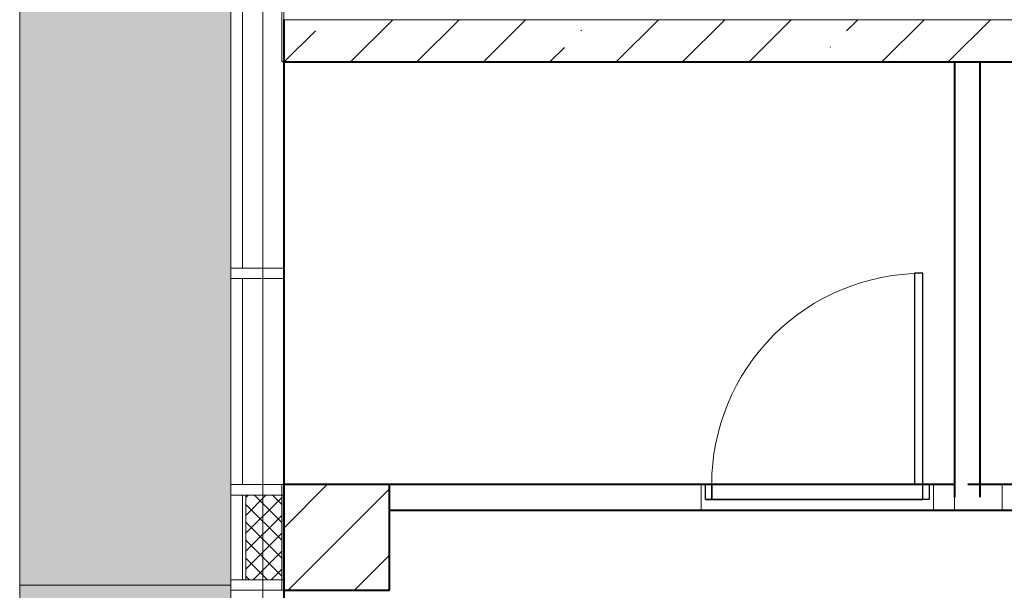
# Model space of a CAD drawing. Header units: millimetres. Extents: x 105028 to 874735, y -568483 to 191941.
# Tile 38 of 135: x 209424 to 214084, y 181459 to 184159. Entities that reach past the tile are written whole.
import ezdxf

# ---------------------------------------------------------------- set-up
doc = ezdxf.new("R2010")
doc.units = ezdxf.units.MM
doc.linetypes.add('ADSK_Штриховая_ш3 п1_5', pattern=[4.5, 3, -1.5])
doc.linetypes.add('Штрих_3_1_5_', pattern=[4.5, 3, -1.5])
doc.layers.add('_Разделитель помещений_', color=4, linetype='ADSK_Штриховая_ш3 п1_5', lineweight=40, true_color=0x00ffff)
for name, color, linetype, lineweight in [('Двери', 7, 'Continuous', 18), ('Импосты витража', 7, 'Continuous', 18), ('Несущие колонны', 7, 'Continuous', 18), ('Панели витража', 252, 'Continuous', 5), ('Перекрытия', 7, 'Continuous', 18), ('Стены', 7, 'Continuous', 18), ('Стены разрез', 7, 'Continuous', 40), ('Стены штриховка', 7, 'Continuous', 40), ('Штриховка поверхностей', 7, 'Continuous', 18)]:
    doc.layers.add(name, color=color, linetype=linetype, lineweight=lineweight)

# ---------------------------------------------------------------- blocks, each defined once
blk = doc.blocks.new('A_DOR_Door - Вн_1_Одинарная_1100x2100-2983683-К2_L01_-1_000__Задание СС')
at = {"layer": 'Двери', "lineweight": 30}
for p, q in [((-530, -60), (-530, 10)), ((-530, 10), (-500, 10)), ((-530, -60), (-530, 10)), ((-530, 10), (530, 10)), ((-500, 10), (-500, -60)), ((-500, 10), (-500, -60)), ((500, 10), (-500, 10)), ((500, 10), (500, -60)), ((530, 10), (500, 10)), ((500, -60), (500, 10)), ((530, 10), (530, -60)), ((530, 10), (530, -60)), ((-500, -60), (-530, -60)), ((530, -60), (-530, -60)), ((-500, -60), (-500, -1060)), ((-460, -60), (-500, -60)), ((-500, -60), (-500, -1060)), ((-500, -60), (500, -60)), ((-460, -1060), (-460, -60)), ((500, -60), (530, -60)), ((-500, -1060), (-460, -1060))]:
    blk.add_line(p, q, dxfattribs=at)
at = {"layer": 'Двери', "color": 8, "lineweight": 9, "true_color": 0x808080}
blk.add_arc((-500, -60), 1000, 270, 0, dxfattribs=at)
blk = doc.blocks.new('135_SLK_K2_AR_rvt-1-К2_L01_-1_000__Задание СС')
at = {"layer": 'Штриховка поверхностей', "true_color": 0xd2f9fe}
blk.add_hatch(color=7, dxfattribs=at).paths.add_polyline_path([(-12386564.2, 10011685.7), (-12386564.2, 10017410.7), (-12387564.2, 10017410.7), (-12387564.2, 10011685.7)])
at = {"layer": 'Штриховка поверхностей', "lineweight": 5, "true_color": 0xd2f9fe}
blk.add_hatch(color=7, dxfattribs=at).paths.add_polyline_path([(-12386564.2, 10008735.7), (-12386564.2, 10011685.7), (-12387564.2, 10011685.7), (-12387564.2, 10008735.7)])
at = {"layer": '_Разделитель помещений_', "linetype": 'Штрих_3_1_5_'}
for p, q in [((-12386314.2, 10014260.7), (-12386314.2, 9991010.7)), ((-12386314.2, 10014260.7), (-12386314.2, 9991010.7)), ((-12386214.2, 10014160.7), (-12379814.2, 10014160.7)), ((-12383139.2, 10014160.7), (-12383139.2, 10012100.7)), ((-12383019.2, 10012100.7), (-12383019.2, 10014160.7)), ((-12383139.2, 10012160.7), (-12385839.2, 10012160.7)), ((-12380324.2, 10012160.7), (-12383079.2, 10012160.7)), ((-12385814.2, 10012040.7), (-12380324.2, 10012040.7))]:
    blk.add_line(p, q, dxfattribs=at)
at = {"layer": 'Перекрытия'}
for p, q in [((-12387564.2, 10011685.7), (-12387564.2, 10017410.7)), ((-12387564.2, 10017410.7), (-12387564.2, 10011685.7)), ((-12386564.2, 10017410.7), (-12386564.2, 10011685.7)), ((-12386564.2, 10011685.7), (-12386564.2, 10017410.7)), ((-12386314.2, 10012160.7), (-12386314.2, 10014160.7)), ((-12386314.2, 10014160.7), (-12383139.2, 10014160.7)), ((-12383139.2, 10014160.7), (-12386314.2, 10014160.7)), ((-12386314.2, 10014160.7), (-12386314.2, 10012160.7)), ((-12386314.2, 10008760.7), (-12386314.2, 10014159.7)), ((-12386314.2, 10014159.7), (-12380804.2, 10014159.7)), ((-12380804.2, 10014159.7), (-12386314.2, 10014159.7)), ((-12386314.2, 10014159.7), (-12386314.2, 10008760.7)), ((-12383139.2, 10014160.7), (-12383139.2, 10012160.7)), ((-12383139.2, 10012160.7), (-12383139.2, 10014160.7)), ((-12383019.2, 10014160.7), (-12380804.2, 10014160.7)), ((-12383019.2, 10012160.7), (-12383019.2, 10014160.7)), ((-12383019.2, 10014160.7), (-12383019.2, 10012160.7)), ((-12380804.2, 10014160.7), (-12383019.2, 10014160.7)), ((-12383139.2, 10012160.7), (-12386314.2, 10012160.7)), ((-12386314.2, 10012160.7), (-12383139.2, 10012160.7)), ((-12380384.2, 10012160.7), (-12383019.2, 10012160.7)), ((-12383019.2, 10012160.7), (-12380384.2, 10012160.7)), ((-12387564.2, 10008735.7), (-12387564.2, 10011685.7)), ((-12387564.2, 10011685.7), (-12386564.2, 10011685.7)), ((-12386564.2, 10011685.7), (-12387564.2, 10011685.7)), ((-12387564.2, 10011685.7), (-12387564.2, 10008735.7)), ((-12386564.2, 10011685.7), (-12387564.2, 10011685.7)), ((-12387564.2, 10011685.7), (-12386564.2, 10011685.7)), ((-12386564.2, 10011685.7), (-12386564.2, 10008735.7)), ((-12386564.2, 10008735.7), (-12386564.2, 10011685.7))]:
    blk.add_line(p, q, dxfattribs=at)
at = {"layer": 'Стены'}
for p, q in [((-12383139.2, 10014160.7), (-12383139.2, 10012040.7)), ((-12383139.2, 10012040.7), (-12383139.2, 10014160.7)), ((-12383139.2, 10014160.7), (-12383019.2, 10014160.7)), ((-12383019.2, 10014160.7), (-12383139.2, 10014160.7)), ((-12383019.2, 10014160.7), (-12383019.2, 10012160.7)), ((-12383019.2, 10012160.7), (-12383019.2, 10014160.7)), ((-12385814.2, 10012160.7), (-12384339.2, 10012160.7)), ((-12384339.2, 10012160.7), (-12385814.2, 10012160.7)), ((-12385814.2, 10012040.7), (-12385814.2, 10012160.7)), ((-12385814.2, 10012160.7), (-12385814.2, 10012040.7)), ((-12384339.2, 10012160.7), (-12384339.2, 10012040.7)), ((-12384339.2, 10012040.7), (-12384339.2, 10012160.7)), ((-12383139.2, 10012160.7), (-12383239.2, 10012160.7)), ((-12383239.2, 10012160.7), (-12383139.2, 10012160.7)), ((-12383239.2, 10012040.7), (-12383239.2, 10012160.7)), ((-12383239.2, 10012160.7), (-12383239.2, 10012040.7)), ((-12383139.2, 10012160.7), (-12383139.2, 10012040.7)), ((-12383139.2, 10012160.7), (-12383139.2, 10012040.7)), ((-12383019.2, 10012160.7), (-12382914.2, 10012160.7)), ((-12382914.2, 10012160.7), (-12383019.2, 10012160.7)), ((-12382914.2, 10012160.7), (-12382914.2, 10012040.7)), ((-12382914.2, 10012040.7), (-12382914.2, 10012160.7)), ((-12385814.2, 10012040.7), (-12384339.2, 10012040.7)), ((-12384339.2, 10012040.7), (-12385814.2, 10012040.7)), ((-12383139.2, 10012040.7), (-12383239.2, 10012040.7)), ((-12383239.2, 10012040.7), (-12383139.2, 10012040.7)), ((-12383019.2, 10012040.7), (-12383139.2, 10012040.7)), ((-12383139.2, 10012040.7), (-12383019.2, 10012040.7)), ((-12383019.2, 10012040.7), (-12382914.2, 10012040.7)), ((-12382914.2, 10012040.7), (-12383019.2, 10012040.7))]:
    blk.add_line(p, q, dxfattribs=at)
at = {"layer": 'Двери', "lineweight": 18, "rotation": 180}
blk.add_blockref('A_DOR_Door - Вн_1_Одинарная_1100x2100-2983683-К2_L01_-1_000__Задание СС', (-12383789.2, 10012100.7), dxfattribs=at)
blk = doc.blocks.new('Бетон-Прямоугольная-Колонна - CLM_1 этаж_В50 F100 W4-500х500-V14-К2_L01_-1_000__Задание СС')
at = {"layer": 'Несущие колонны', "lineweight": 9}
h = blk.add_hatch(dxfattribs=at)
h.set_pattern_fill('FP_20', color=256, style=0, pattern_type=2)
h.set_pattern_definition([(45, (12386064.2, -10011910.75), (-314.308964, 314.308964), []), (45, (12386378.5, -10011910.75), (-314.308964, 314.308964), [555.625, -111.125, 3.353, -107.772])])
h.paths.add_polyline_path([(250, -250), (250, 250), (-250, 250), (-250, -250)])
at = {"layer": 'Несущие колонны', "lineweight": 40}
for p, q in [((250, 250), (-250, 250)), ((-250, 250), (-250, -250)), ((250, -250), (250, 250)), ((-250, -250), (250, -250))]:
    blk.add_line(p, q, dxfattribs=at)
at = {"layer": 'Несущие колонны'}
for p, q in [((-250, -250), (-250, 250)), ((-250, 250), (250, 250)), ((250, 250), (250, -250)), ((250, -250), (-250, -250))]:
    blk.add_line(p, q, dxfattribs=at)
blk = doc.blocks.new('135_SLK_K1-2-3_KR_rvt-1-К2_L01_-1_000__Задание СС')
at = {"layer": 'Стены разрез', "lineweight": 9}
h = blk.add_hatch(dxfattribs=at)
h.set_pattern_fill('FP_4', color=256, style=0, pattern_type=2)
h.set_pattern_definition([(45, (0, 0), (-314.308964, 314.308964), []), (45, (314.3, 0), (-314.308964, 314.308964), [555.625, -111.125, 3.353, -107.772])])
h.paths.add_polyline_path([(-12379914.2, 10014160.7), (-12379914.2, 10014360.7), (-12386314.2, 10014360.7), (-12386314.2, 10014160.7), (-12380630.4, 10014160.7)])
at = {"layer": 'Перекрытия'}
for p, q in [((-12386314.2, 10001460.7), (-12386314.2, 10014360.7)), ((-12386314.2, 10014360.7), (-12381014.2, 10014360.7)), ((-12386314.2, 10014360.7), (-12386314.2, 10001960.7)), ((-12379714.2, 10014360.7), (-12386314.2, 10014360.7))]:
    blk.add_line(p, q, dxfattribs=at)
at = {"layer": 'Стены разрез'}
for p, q in [((-12386314.2, 10014360.7), (-12386314.2, 10014160.7)), ((-12386314.2, 10014160.7), (-12379914.2, 10014160.7))]:
    blk.add_line(p, q, dxfattribs=at)
at = {"layer": 'Несущие колонны', "lineweight": 18}
blk.add_blockref('Бетон-Прямоугольная-Колонна - CLM_1 этаж_В50 F100 W4-500х500-V14-К2_L01_-1_000__Задание СС', (-12386064.2, 10011910.7), dxfattribs=at)
blk = doc.blocks.new('Rectangular Mullion - R_InvisibleFrame_50Wx250H-5363949-К2_L01_-1_000__Задание СС')
at = {"layer": 'Импосты витража', "lineweight": 5}
for p, q in [((25, 250), (-25, 250)), ((-25, 250), (-25, 0)), ((25, 0), (25, 250)), ((-25, 0), (25, 0))]:
    blk.add_line(p, q, dxfattribs=at)
blk = doc.blocks.new('System Panel - A_PAN_Glass_Закаленное-5885567-К2_L01_-1_000__Задание СС')
at = {"layer": 'Панели витража', "lineweight": 5}
for p, q in [((487.5, 0), (-487.5, 0)), ((-487.5, 0), (-487.5, -55)), ((-487.5, -55), (-487.5, 0)), ((-487.5, 0), (-487.5, -55)), ((-487.5, 0), (-487.5, -55)), ((-487.5, 0), (-487.5, -55)), ((487.5, 0), (-487.5, 0)), ((487.5, -55), (487.5, 0)), ((487.5, 0), (487.5, -55)), ((487.5, 0), (487.5, -55)), ((487.5, 0), (487.5, -55)), ((487.5, 0), (487.5, -55)), ((-487.5, -55), (487.5, -55)), ((-487.5, -55), (487.5, -55))]:
    blk.add_line(p, q, dxfattribs=at)
blk = doc.blocks.new('System Panel - A_PAN_Glass_Закаленное-5993558-К2_L01_-1_000__Задание СС')
at = {"layer": 'Панели витража', "lineweight": 5}
for p, q in [((612.5, 0), (-612.5, 0)), ((-612.5, 0), (-612.5, -55)), ((-612.5, -55), (-612.5, 0)), ((-612.5, 0), (-612.5, -55)), ((-612.5, 0), (-612.5, -55)), ((-612.5, 0), (-612.5, -55)), ((612.5, 0), (-612.5, 0)), ((612.5, -55), (612.5, 0)), ((612.5, 0), (612.5, -55)), ((612.5, 0), (612.5, -55)), ((612.5, 0), (612.5, -55)), ((612.5, 0), (612.5, -55)), ((-612.5, -55), (612.5, -55)), ((-612.5, -55), (612.5, -55))]:
    blk.add_line(p, q, dxfattribs=at)
blk = doc.blocks.new('Rectangular Mullion - R_InvisibleFrame_50Wx250H-5146818-К2_L01_-1_000__Задание СС')
at = {"layer": 'Импосты витража', "lineweight": 5}
for p, q in [((-12386564.2, 10005310.7), (-12386314.2, 10005310.7)), ((-12386314.2, 10005310.7), (-12386564.2, 10005310.7)), ((-12386564.2, 10005310.7), (-12386564.2, 10004910.7)), ((-12386564.2, 10004910.7), (-12386564.2, 10005310.7)), ((-12386314.2, 10004910.7), (-12386314.2, 10005310.7)), ((-12386314.2, 10004910.7), (-12386314.2, 10005310.7)), ((-12386564.2, 10004910.7), (-12386314.2, 10004910.7)), ((-12386314.2, 10004910.7), (-12386564.2, 10004910.7))]:
    blk.add_line(p, q, dxfattribs=at)
blk = doc.blocks.new('Rectangular Mullion - R_InvisibleFrame_50Wx250H-5146823-К2_L01_-1_000__Задание СС')
at = {"layer": 'Импосты витража', "lineweight": 5}
for p, q in [((-12386564.2, 10013135.7), (-12386314.2, 10013135.7)), ((-12386314.2, 10013135.7), (-12386564.2, 10013135.7)), ((-12386564.2, 10013135.7), (-12386564.2, 10012160.7)), ((-12386564.2, 10012160.7), (-12386564.2, 10013135.7)), ((-12386314.2, 10012160.7), (-12386314.2, 10013135.7)), ((-12386314.2, 10012160.7), (-12386314.2, 10013135.7)), ((-12386564.2, 10012160.7), (-12386314.2, 10012160.7)), ((-12386314.2, 10012160.7), (-12386564.2, 10012160.7))]:
    blk.add_line(p, q, dxfattribs=at)
blk = doc.blocks.new('Rectangular Mullion - R_InvisibleFrame_50Wx250H-5366741-К2_L01_-1_000__Задание СС')
at = {"layer": 'Импосты витража', "lineweight": 5}
for p, q in [((-12386564.2, 10014410.7), (-12386314.2, 10014410.7)), ((-12386314.2, 10014410.7), (-12386564.2, 10014410.7)), ((-12386564.2, 10014410.7), (-12386564.2, 10013185.7)), ((-12386564.2, 10013185.7), (-12386564.2, 10014410.7)), ((-12386314.2, 10013185.7), (-12386314.2, 10014410.7)), ((-12386314.2, 10013185.7), (-12386314.2, 10014410.7)), ((-12386564.2, 10013185.7), (-12386314.2, 10013185.7)), ((-12386314.2, 10013185.7), (-12386564.2, 10013185.7))]:
    blk.add_line(p, q, dxfattribs=at)
blk = doc.blocks.new('Rectangular Mullion - R_InvisibleFrame_50Wx250H-5885005-К2_L01_-1_000__Задание СС')
at = {"layer": 'Импосты витража', "lineweight": 5}
for p, q in [((-25, 0), (-25, 250)), ((-25, 250), (25, 250)), ((25, 250), (25, 0)), ((25, 0), (-25, 0))]:
    blk.add_line(p, q, dxfattribs=at)
blk = doc.blocks.new('135_SLK_K2_AR_FCD_rvt-1-К2_L01_-1_000__Задание СС')
at = {"layer": 'Стены разрез', "lineweight": 5}
h = blk.add_hatch(dxfattribs=at)
h.set_pattern_fill('FP_24', color=256, style=0, pattern_type=2)
h.set_pattern_definition([(45, (0, 0), (-42.42640687, 42.42640687), []), (135, (0, 0), (-42.42640687, -42.42640687), [])])
h.paths.add_polyline_path([(-12386324.2, 10011710.7), (-12386324.2, 10012110.7), (-12386494.2, 10012110.7), (-12386494.2, 10011710.7)])
at = {"layer": 'Стены разрез', "lineweight": 18, "true_color": 0xe1dccd}
blk.add_hatch(color=254, dxfattribs=at).paths.add_polyline_path([(-12386324.2, 10011710.7), (-12386314.2, 10011710.7), (-12386314.2, 10012110.7), (-12386324.2, 10012110.7)])
at = {"layer": 'Стены', "lineweight": 5}
for p, q in [((-12386564.2, 10012110.7), (-12386314.2, 10012110.7)), ((-12386564.2, 10012110.7), (-12386564.2, 10011710.7)), ((-12386314.2, 10011710.7), (-12386314.2, 10012110.7)), ((-12386314.2, 10011710.7), (-12386564.2, 10011710.7))]:
    blk.add_line(p, q, dxfattribs=at)
at = {"layer": 'Стены разрез', "lineweight": 9}
for p, q in [((-12386314.2, 10012110.7), (-12386564.2, 10012110.7)), ((-12386564.2, 10012110.7), (-12386564.2, 10011710.7)), ((-12386314.2, 10011710.7), (-12386314.2, 10012110.7)), ((-12386564.2, 10011710.7), (-12386314.2, 10011710.7))]:
    blk.add_line(p, q, dxfattribs=at)
at = {"layer": 'Стены штриховка', "lineweight": 9}
for p, q in [((-12386509.2, 10012110.7), (-12386509.2, 10011710.7)), ((-12386494.2, 10012110.7), (-12386494.2, 10011710.7)), ((-12386324.2, 10012110.7), (-12386324.2, 10011710.7))]:
    blk.add_line(p, q, dxfattribs=at)
at = {"layer": 'Импосты витража', "lineweight": 5}
for name, p in [('Rectangular Mullion - R_InvisibleFrame_50Wx250H-5366741-К2_L01_-1_000__Задание СС', (0, 0)), ('Rectangular Mullion - R_InvisibleFrame_50Wx250H-5146823-К2_L01_-1_000__Задание СС', (0, 0)), ('Rectangular Mullion - R_InvisibleFrame_50Wx250H-5146818-К2_L01_-1_000__Задание СС', (0, 6800))]:
    blk.add_blockref(name, p, dxfattribs=at)
at = {"layer": 'Импосты витража', "lineweight": 5, "extrusion": (0, 0, -1), "rotation": 90.00000000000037}
for name, p in [('Rectangular Mullion - R_InvisibleFrame_50Wx250H-5363949-К2_L01_-1_000__Задание СС', (12386564.2, 10013160.7)), ('Rectangular Mullion - R_InvisibleFrame_50Wx250H-5885005-К2_L01_-1_000__Задание СС', (12386564.2, 10013160.7)), ('Rectangular Mullion - R_InvisibleFrame_50Wx250H-5363949-К2_L01_-1_000__Задание СС', (12386564.2, 10012135.7)), ('Rectangular Mullion - R_InvisibleFrame_50Wx250H-5885005-К2_L01_-1_000__Задание СС', (12386564.2, 10012135.7)), ('Rectangular Mullion - R_InvisibleFrame_50Wx250H-5363949-К2_L01_-1_000__Задание СС', (12386564.2, 10011685.7)), ('Rectangular Mullion - R_InvisibleFrame_50Wx250H-5885005-К2_L01_-1_000__Задание СС', (12386564.2, 10011685.7))]:
    blk.add_blockref(name, p, dxfattribs=at)
at = {"layer": 'Панели витража', "lineweight": 5, "rotation": 89.99999999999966}
for name, p in [('System Panel - A_PAN_Glass_Закаленное-5993558-К2_L01_-1_000__Задание СС', (-12386564.2, 10013798.2)), ('System Panel - A_PAN_Glass_Закаленное-5885567-К2_L01_-1_000__Задание СС', (-12386564.2, 10012648.2))]:
    blk.add_blockref(name, p, dxfattribs=at)
blk = doc.blocks.new('135_SLK_GD_AR_rvt-1-К2_L01_-1_000__Задание СС')
at = {"layer": 'Перекрытия'}
blk.add_line((-12386414.2, 10017260.7), (-12386414.2, 9982449.3), dxfattribs=at)
blk.add_line((-12386414.2, 10017260.7), (-12386414.2, 9982449.3), dxfattribs=at)
at = {"layer": 'Стены'}
for p, q in [((-12386324.2, 10017160.7), (-12386324.2, 10014160.8)), ((-12386324.2, 10014160.8), (-12386324.2, 10017160.7)), ((-12386314.2, 10017160.7), (-12386314.2, 10014160.8)), ((-12386314.2, 10014160.8), (-12386314.2, 10017160.7)), ((-12386314.2, 10014160.8), (-12386324.2, 10014160.8)), ((-12386314.2, 10014160.8), (-12386324.2, 10014160.8)), ((-12386324.2, 10012160.8), (-12386324.2, 10011660.8)), ((-12386324.2, 10011660.8), (-12386324.2, 10012160.8)), ((-12386324.2, 10012160.8), (-12386314.2, 10012160.8)), ((-12386314.2, 10012160.8), (-12386324.2, 10012160.8)), ((-12386314.2, 10012160.8), (-12386314.2, 10011660.8)), ((-12386314.2, 10011660.8), (-12386314.2, 10012160.8)), ((-12386314.2, 10011660.8), (-12386324.2, 10011660.8)), ((-12386314.2, 10011660.8), (-12386324.2, 10011660.8))]:
    blk.add_line(p, q, dxfattribs=at)

msp = doc.modelspace()

# ---------------------------------------------------------------- block references
at = {"lineweight": 5}
for name in ['135_SLK_GD_AR_rvt-1-К2_L01_-1_000__Задание СС', '135_SLK_K2_AR_FCD_rvt-1-К2_L01_-1_000__Задание СС', '135_SLK_K2_AR_rvt-1-К2_L01_-1_000__Задание СС', '135_SLK_K1-2-3_KR_rvt-1-К2_L01_-1_000__Задание СС']:
    msp.add_blockref(name, (12596988, -9830201.6), dxfattribs=at)

doc.saveas('drawing.dxf')
